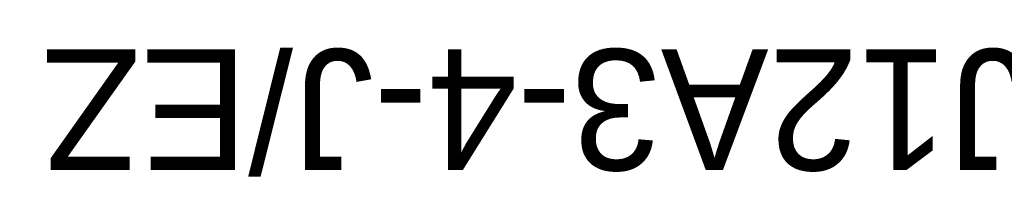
# Model space of a CAD drawing. Header units: millimetres. Extents: x -292 to 855, y -48 to 186.
# Tile 1 of 7: x -292 to -6, y 139 to 186. Entities that reach past the tile are written whole.
import ezdxf
from ezdxf.enums import TextEntityAlignment as Align

# ---------------------------------------------------------------- set-up
doc = ezdxf.new("R2018")
doc.units = ezdxf.units.MM
doc.header["$LTSCALE"] = 0.5
doc.layers.add('Обозначение (ГОСТ)', color=7, linetype='Continuous', lineweight=25)
doc.layers.add('Эскизная геометрия (ГОСТ)', color=7, linetype='Continuous', lineweight=50)

# ---------------------------------------------------------------- blocks, each defined once
blk = doc.blocks.new('ГОСТ - Доп. графы 3')
at = {"layer": 'Эскизная геометрия (ГОСТ)'}
for p, q in [((0, 0), (70, 0)), ((70, 0), (70, -14)), ((70, -14), (0, -14))]:
    blk.add_line(p, q, dxfattribs=at)
at = {"layer": 'Обозначение (ГОСТ)', "lineweight": 30}
blk.add_attdef('ОБОЗНАЧЕНИЕ', text='', height=5, rotation=180, dxfattribs=at).set_placement((34.94, -6.97), align=Align.MIDDLE_CENTER)

msp = doc.modelspace()

# ---------------------------------------------------------------- block references
ref = msp.add_blockref('ГОСТ - Доп. графы 3', (10, 146), dxfattribs=dict(xscale=0.5, yscale=0.5, zscale=0.5))
lines = msp.add_mtext('LJ12A3-4-J/EZ', dxfattribs={"layer": 'Обозначение (ГОСТ)', "insert": (27.471, 142.516), "char_height": 35.06242, "attachment_point": 1, "rotation": 180})
ref.add_attrib('ОБОЗНАЧЕНИЕ', '', (27.471, 142.516)).embed_mtext(lines)

doc.saveas('drawing.dxf')
